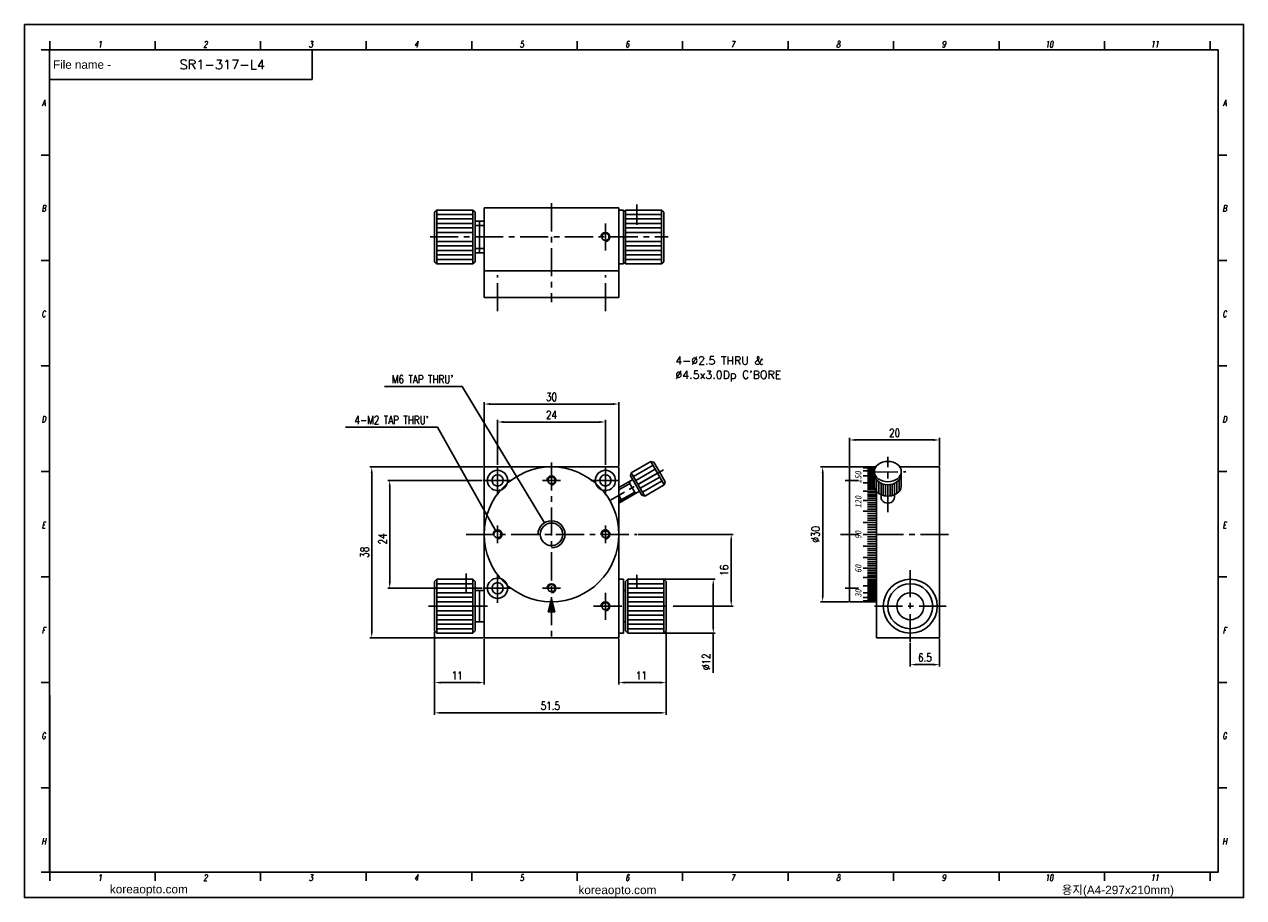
# Model space of a CAD drawing. Extents: x 0 to 271, y 0 to 194.
import ezdxf
from ezdxf.enums import TextEntityAlignment as Align

# ---------------------------------------------------------------- set-up
doc = ezdxf.new("R2010")
doc.units = 0
doc.header["$LTSCALE"] = 5
doc.header["$MEASUREMENT"] = 0
doc.header["$PDMODE"] = 32
doc.header["$PDSIZE"] = 2
doc.linetypes.add('CENTER', pattern=[2, 1.25, -0.25, 0.25, -0.25])
doc.linetypes.add('CENTERX2', pattern=[4, 2.5, -0.5, 0.5, -0.5])
doc.layers.get('0').update_dxf_attribs({"linetype": 'CONTINUOUS'})
doc.layers.get('DEFPOINTS').update_dxf_attribs({"linetype": 'CONTINUOUS'})
for name, color, linetype in [('1', 1, 'CENTER'), ('3', 3, 'CONTINUOUS'), ('CEN', 1, 'CENTERX2'), ('DIM', 2, 'CONTINUOUS'), ('FORM', 7, 'CONTINUOUS'), ('PAPER', 2, 'CONTINUOUS'), ('W', 4, 'CONTINUOUS')]:
    doc.layers.add(name, color=color, linetype=linetype)
doc.styles.add('DIM_STYLE', font='romans.shx', dxfattribs={"width": 0.8})
doc.styles.add('H', font='txt.shx')
doc.styles.add('S', font='romans.shx', dxfattribs={"width": 0.7, "oblique": 10, "bigfont": 'bigfont.shx'})
doc.styles.add('SEACAD_arial_ttf', font='arial.ttf')
doc.styles.add('SEACAD_arial_ttfI', font='arial.ttf')
doc.dimstyles.get("Standard").update_dxf_attribs({"dimtxt": 0.18, "dimasz": 0.18, "dimexe": 0.18, "dimexo": 0.0625, "dimgap": 0.09, "dimtad": 0, "dimtih": 1, "dimtoh": 1, "dimdec": 4, "dimzin": 0, "dimdsep": 46, "dimtxsty": 'Standard', "dimcen": 0.09, "dimadec": 0, "dimazin": 0, "dimtfac": 1, "dimtdec": 4, "dimtofl": 0, "dimtmove": 0, "dimatfit": 3, "dimfxl": 0, "dimtolj": 1, "dimtzin": 0, "dimarcsym": 0})

# ---------------------------------------------------------------- blocks, each defined once
blk = doc.blocks.new('*D26')
at = {"color": 3, "lineweight": -2}
for p, q in [((132.3, 57.67), (132.3, 47.45)), ((142.8, 59.17), (142.8, 47.45)), ((133.64, 47.89), (141.46, 47.89))]:
    blk.add_line(p, q, dxfattribs=at)
at = {"color": 3}
for points in [[(133.64, 48.12), (133.64, 47.67), (132.3, 47.89)], [(141.46, 48.12), (141.46, 47.67), (142.8, 47.89)]]:
    blk.add_solid(points, dxfattribs=at)
at = {"layer": 'DEFPOINTS', "color": 0}
for p in [(132.3, 57.89), (142.8, 59.39), (142.8, 47.89)]:
    blk.add_point(p, dxfattribs=at)
at = {"color": 2, "insert": (137.3, 49.46), "char_height": 1.792, "attachment_point": 5, "style": 'DIM_STYLE'}
blk.add_mtext('\\A1;11', dxfattribs=at)
blk = doc.blocks.new('*D27')
at = {"color": 3, "lineweight": -2}
for p, q in [((105.3, 96.37), (105.3, 106.34)), ((106.64, 105.89), (127.96, 105.89)), ((129.3, 96.37), (129.3, 106.34))]:
    blk.add_line(p, q, dxfattribs=at)
at = {"color": 3}
for points in [[(106.64, 106.12), (106.64, 105.67), (105.3, 105.89)], [(127.96, 106.12), (127.96, 105.67), (129.3, 105.89)]]:
    blk.add_solid(points, dxfattribs=at)
at = {"layer": 'DEFPOINTS', "color": 0}
for p in [(129.3, 105.89), (105.3, 96.14), (129.3, 96.14)]:
    blk.add_point(p, dxfattribs=at)
at = {"color": 2, "insert": (117.3, 107.46), "char_height": 1.792, "attachment_point": 5, "style": 'DIM_STYLE'}
blk.add_mtext('\\A1;24', dxfattribs=at)
blk = doc.blocks.new('*D28')
at = {"color": 3, "lineweight": -2}
for p, q in [((102.3, 96.12), (102.3, 110.34)), ((130.96, 109.89), (103.64, 109.89)), ((132.3, 96.12), (132.3, 110.34))]:
    blk.add_line(p, q, dxfattribs=at)
at = {"color": 3}
for points in [[(103.64, 110.12), (103.64, 109.67), (102.3, 109.89)], [(130.96, 110.12), (130.96, 109.67), (132.3, 109.89)]]:
    blk.add_solid(points, dxfattribs=at)
at = {"layer": 'DEFPOINTS', "color": 0}
for p in [(102.3, 109.89), (102.3, 95.89), (132.3, 95.89)]:
    blk.add_point(p, dxfattribs=at)
at = {"color": 2, "insert": (117.3, 111.46), "char_height": 1.792, "attachment_point": 5, "style": 'DIM_STYLE'}
blk.add_mtext('\\A1;30', dxfattribs=at)
blk = doc.blocks.new('*D29')
at = {"color": 3, "lineweight": -2}
for p, q in [((102.08, 95.89), (76.85, 95.89)), ((77.3, 94.55), (77.3, 59.24)), ((102.08, 57.89), (76.85, 57.89))]:
    blk.add_line(p, q, dxfattribs=at)
at = {"color": 3}
for points in [[(77.08, 94.55), (77.52, 94.55), (77.3, 95.89)], [(77.08, 59.24), (77.52, 59.24), (77.3, 57.89)]]:
    blk.add_solid(points, dxfattribs=at)
at = {"layer": 'DEFPOINTS', "color": 0}
for p in [(102.3, 95.89), (77.3, 57.89), (102.3, 57.89)]:
    blk.add_point(p, dxfattribs=at)
at = {"color": 2, "insert": (75.73, 76.89), "char_height": 1.792, "attachment_point": 5, "rotation": 90, "style": 'DIM_STYLE'}
blk.add_mtext('\\A1;38', dxfattribs=at)
blk = doc.blocks.new('*D30')
at = {"color": 3, "lineweight": -2}
for p, q in [((101.83, 92.89), (80.85, 92.89)), ((81.3, 91.55), (81.3, 70.24)), ((101.83, 68.89), (80.85, 68.89))]:
    blk.add_line(p, q, dxfattribs=at)
at = {"color": 3}
for points in [[(81.08, 91.55), (81.52, 91.55), (81.3, 92.89)], [(81.08, 70.24), (81.52, 70.24), (81.3, 68.89)]]:
    blk.add_solid(points, dxfattribs=at)
at = {"layer": 'DEFPOINTS', "color": 0}
for p in [(102.05, 92.89), (81.3, 68.89), (102.05, 68.89)]:
    blk.add_point(p, dxfattribs=at)
at = {"color": 2, "insert": (79.73, 79.87), "char_height": 1.792, "attachment_point": 5, "rotation": 90, "style": 'DIM_STYLE'}
blk.add_mtext('\\A1;24', dxfattribs=at)
blk = doc.blocks.new('*D31')
at = {"color": 3, "lineweight": -2}
for p, q in [((91.3, 59.17), (91.3, 47.45)), ((102.3, 57.67), (102.3, 47.45)), ((100.96, 47.89), (92.64, 47.89))]:
    blk.add_line(p, q, dxfattribs=at)
at = {"color": 3}
for points in [[(92.64, 48.12), (92.64, 47.67), (91.3, 47.89)], [(100.96, 48.12), (100.96, 47.67), (102.3, 47.89)]]:
    blk.add_solid(points, dxfattribs=at)
at = {"layer": 'DEFPOINTS', "color": 0}
for p in [(91.3, 59.39), (102.3, 57.89), (91.3, 47.89)]:
    blk.add_point(p, dxfattribs=at)
at = {"color": 2, "insert": (96.33, 49.46), "char_height": 1.792, "attachment_point": 5, "style": 'DIM_STYLE'}
blk.add_mtext('\\A1;11', dxfattribs=at)
blk = doc.blocks.new('*D32')
at = {"color": 3, "lineweight": -2}
for p, q in [((183.65, 96.12), (183.65, 102.34)), ((202.31, 101.89), (185, 101.89)), ((203.65, 96.12), (203.65, 102.34))]:
    blk.add_line(p, q, dxfattribs=at)
at = {"color": 3}
for points in [[(185, 102.12), (185, 101.67), (183.65, 101.89)], [(202.31, 102.12), (202.31, 101.67), (203.65, 101.89)]]:
    blk.add_solid(points, dxfattribs=at)
at = {"layer": 'DEFPOINTS', "color": 0}
for p in [(183.65, 101.89), (183.65, 95.89), (203.65, 95.89)]:
    blk.add_point(p, dxfattribs=at)
at = {"color": 2, "insert": (193.65, 103.46), "char_height": 1.792, "attachment_point": 5, "style": 'DIM_STYLE'}
blk.add_mtext('\\A1;20', dxfattribs=at)
blk = doc.blocks.new('*D33')
at = {"color": 3, "lineweight": -2}
for p, q in [((136.52, 80.89), (157.75, 80.89)), ((157.3, 79.55), (157.3, 66.24)), ((144.4, 64.89), (157.75, 64.89))]:
    blk.add_line(p, q, dxfattribs=at)
at = {"color": 3}
for points in [[(157.08, 79.55), (157.52, 79.55), (157.3, 80.89)], [(157.08, 66.24), (157.52, 66.24), (157.3, 64.89)]]:
    blk.add_solid(points, dxfattribs=at)
at = {"layer": 'DEFPOINTS', "color": 0}
for p in [(136.3, 80.89), (144.18, 64.89), (157.3, 64.89)]:
    blk.add_point(p, dxfattribs=at)
at = {"color": 2, "insert": (155.73, 72.89), "char_height": 1.792, "attachment_point": 5, "rotation": 90, "style": 'DIM_STYLE'}
blk.add_mtext('\\A1;16', dxfattribs=at)
blk = doc.blocks.new('*D34')
at = {"color": 3, "lineweight": -2}
for p, q in [((183.43, 95.89), (177.2, 95.89)), ((177.65, 94.55), (177.65, 67.24)), ((183.43, 65.89), (177.2, 65.89))]:
    blk.add_line(p, q, dxfattribs=at)
at = {"color": 3}
for points in [[(177.43, 94.55), (177.88, 94.55), (177.65, 95.89)], [(177.43, 67.24), (177.88, 67.24), (177.65, 65.89)]]:
    blk.add_solid(points, dxfattribs=at)
at = {"layer": 'DEFPOINTS', "color": 0}
for p in [(183.65, 95.89), (177.65, 65.89), (183.65, 65.89)]:
    blk.add_point(p, dxfattribs=at)
at = {"color": 2, "insert": (176.08, 80.89), "char_height": 1.792, "attachment_point": 5, "rotation": 90, "style": 'DIM_STYLE'}
blk.add_mtext('\\A1;%%c30', dxfattribs=at)
blk = doc.blocks.new('*D35')
at = {"color": 3, "lineweight": -2}
for p, q in [((141.52, 70.89), (153.75, 70.89)), ((153.3, 69.55), (153.3, 60.24)), ((141.52, 58.89), (153.75, 58.89)), ((153.3, 58.89), (153.3, 50.05))]:
    blk.add_line(p, q, dxfattribs=at)
at = {"color": 3}
for points in [[(153.08, 69.55), (153.52, 69.55), (153.3, 70.89)], [(153.08, 60.24), (153.52, 60.24), (153.3, 58.89)]]:
    blk.add_solid(points, dxfattribs=at)
at = {"layer": 'DEFPOINTS', "color": 0}
for p in [(141.3, 70.89), (141.3, 58.89), (153.3, 58.89)]:
    blk.add_point(p, dxfattribs=at)
at = {"color": 2, "insert": (151.73, 52.53), "char_height": 1.792, "attachment_point": 5, "rotation": 90, "style": 'DIM_STYLE'}
blk.add_mtext('\\A1;%%c12', dxfattribs=at)
blk = doc.blocks.new('*D36')
at = {"color": 3, "lineweight": -2}
for p, q in [((203.65, 57.67), (203.65, 51.45)), ((197.15, 56.67), (197.15, 51.45)), ((198.5, 51.89), (202.31, 51.89))]:
    blk.add_line(p, q, dxfattribs=at)
at = {"color": 3}
for points in [[(198.5, 52.12), (198.5, 51.67), (197.15, 51.89)], [(202.31, 52.12), (202.31, 51.67), (203.65, 51.89)]]:
    blk.add_solid(points, dxfattribs=at)
at = {"layer": 'DEFPOINTS', "color": 0}
for p in [(203.65, 57.89), (197.15, 56.89), (203.65, 51.89)]:
    blk.add_point(p, dxfattribs=at)
at = {"color": 2, "insert": (200.4, 53.46), "char_height": 1.792, "attachment_point": 5, "style": 'DIM_STYLE'}
blk.add_mtext('\\A1;6.5', dxfattribs=at)
blk = doc.blocks.new('*D37')
at = {"color": 3, "lineweight": -2}
for p, q in [((91.3, 59.17), (91.3, 40.72)), ((142.8, 59.17), (142.8, 40.72)), ((92.64, 41.17), (141.46, 41.17))]:
    blk.add_line(p, q, dxfattribs=at)
at = {"color": 3}
for points in [[(92.64, 41.39), (92.64, 40.94), (91.3, 41.17)], [(141.46, 41.39), (141.46, 40.94), (142.8, 41.17)]]:
    blk.add_solid(points, dxfattribs=at)
at = {"layer": 'DEFPOINTS', "color": 0}
for p in [(91.3, 59.39), (142.8, 59.39), (142.8, 41.17)]:
    blk.add_point(p, dxfattribs=at)
at = {"color": 2, "insert": (117.05, 42.73), "char_height": 1.792, "attachment_point": 5, "style": 'DIM_STYLE'}
blk.add_mtext('\\A1;51.5', dxfattribs=at)
blk = doc.blocks.new('erdftrgf45r')
at = {"layer": 'W'}
for p, q in [((34921.74, 9666.28), (35198.74, 9666.28)), ((34921.74, 9471.28), (34921.74, 9666.28)), ((35198.74, 9666.28), (35198.74, 9471.28)), ((35198.74, 9471.28), (34921.74, 9471.28))]:
    blk.add_line(p, q, dxfattribs=at)

msp = doc.modelspace()

# ---------------------------------------------------------------- hatches: boundary and pattern name
h = msp.add_hatch(color=256)
h.paths.add_polyline_path([(117.3, 64.89), (116.86, 64.89), (116.55, 63.64), (117.3, 63.64)])
h.paths.add_polyline_path([(117.3, 63.64), (118.05, 63.64), (117.74, 64.89), (117.3, 64.89)])
h.paths.add_polyline_path([(117.74, 64.89), (117.3, 66.64), (117.3, 64.89)])
h.paths.add_polyline_path([(117.3, 66.64), (116.86, 64.89), (117.3, 64.89)])

# ---------------------------------------------------------------- linework, layer by layer
for p, q in [((91.8, 153.07), (91.3, 152.57)), ((91.3, 152.57), (91.3, 141.57)), ((91.8, 153.07), (99.8, 153.07)), ((99.8, 153.07), (100.3, 152.57)), ((100.3, 152.57), (100.3, 141.57)), ((132.3, 153.57), (102.3, 153.57)), ((102.3, 139.57), (102.3, 153.57)), ((106.3, 153.57), (128.3, 153.57)), ((132.3, 139.57), (132.3, 153.57)), ((132.3, 153.07), (132.3, 141.07)), ((133.3, 153.07), (132.3, 153.07)), ((133.3, 153.07), (133.3, 141.07)), ((133.3, 153.07), (133.3, 141.07)), ((133.8, 153.07), (133.3, 152.57)), ((141.8, 153.07), (133.8, 153.07)), ((141.8, 153.07), (142.3, 152.57)), ((142.3, 152.57), (142.3, 141.57)), ((100.3, 143.57), (100.3, 150.57)), ((100.3, 150.57), (101.3, 150.57)), ((100.3, 149.62), (101.3, 149.62)), ((101.3, 150.57), (102.3, 150.57)), ((101.3, 150.57), (101.3, 143.57)), ((101.3, 143.57), (101.3, 150.57)), ((101.3, 149.62), (102.3, 149.62)), ((102.3, 150.57), (102.3, 143.57)), ((100.3, 144.52), (101.3, 144.52)), ((101.3, 144.52), (102.3, 144.52)), ((91.8, 141.07), (91.3, 141.57)), ((100.3, 141.57), (99.8, 141.07)), ((101.3, 143.57), (100.3, 143.57)), ((102.3, 143.57), (101.3, 143.57)), ((133.8, 141.07), (133.3, 141.57)), ((142.3, 141.57), (141.8, 141.07)), ((91.8, 141.07), (99.8, 141.07)), ((132.3, 139.57), (102.3, 139.57)), ((102.3, 139.57), (132.3, 139.57)), ((102.3, 133.57), (102.3, 139.57)), ((105.3, 139.57), (129.3, 139.57)), ((133.3, 141.07), (132.3, 141.07)), ((132.3, 133.57), (132.3, 139.57)), ((141.8, 141.07), (133.8, 141.07)), ((102.3, 133.57), (132.3, 133.57)), ((102.3, 57.89), (102.3, 95.89)), ((102.3, 95.89), (132.3, 95.89)), ((132.3, 95.89), (132.3, 57.89)), ((139.4, 97.11), (135.07, 94.61)), ((140.08, 96.93), (139.4, 97.11)), ((139.4, 97.11), (142.4, 91.92)), ((141.33, 94.77), (140.08, 96.93)), ((183.65, 95.89), (189.48, 95.89)), ((183.65, 95.89), (183.65, 65.89)), ((189.35, 95.66), (186.65, 95.66)), ((189.15, 94.99), (186.65, 94.99)), ((189.46, 95.85), (187.65, 95.85)), ((189.43, 95.81), (187.65, 95.81)), ((189.39, 95.75), (187.65, 95.75)), ((189.3, 95.56), (187.65, 95.56)), ((189.25, 95.45), (187.65, 95.45)), ((189.21, 95.31), (187.65, 95.31)), ((189.18, 95.16), (187.65, 95.16)), ((194.82, 95.89), (203.65, 95.89)), ((203.65, 95.89), (203.65, 57.89)), ((135.39, 93.07), (132.3, 91.28)), ((135.27, 91.27), (134.52, 92.57)), ((135.07, 94.61), (134.89, 93.93)), ((136.14, 91.77), (134.89, 93.93)), ((138.07, 89.42), (135.07, 94.61)), ((141.33, 94.77), (142.58, 92.6)), ((142.4, 91.92), (142.58, 92.6)), ((189.15, 93.88), (186.65, 93.88)), ((189.15, 92.38), (186.65, 92.38)), ((189.15, 94.8), (187.65, 94.8)), ((189.17, 94.59), (187.65, 94.59)), ((189.15, 94.37), (187.65, 94.37)), ((189.15, 94.14), (187.65, 94.14)), ((189.15, 93.61), (187.65, 93.61)), ((189.15, 93.33), (187.65, 93.33)), ((189.15, 93.03), (187.65, 93.03)), ((189.15, 92.71), (187.65, 92.71)), ((189.15, 94.15), (189.15, 94.93)), ((189.15, 91.68), (189.15, 94.54)), ((195.15, 94.15), (195.15, 94.93)), ((195.15, 91.59), (195.15, 94.54)), ((136.89, 90.47), (132.3, 87.82)), ((132.3, 89.55), (133.05, 88.25)), ((136.14, 91.77), (137.39, 89.6)), ((137.39, 89.6), (138.07, 89.42)), ((142.4, 91.92), (138.07, 89.42)), ((189.56, 90.53), (186.65, 90.53)), ((189.15, 92.04), (187.65, 92.04)), ((189.15, 91.68), (187.65, 91.68)), ((189.19, 91.31), (187.65, 91.31)), ((189.32, 90.93), (187.65, 90.93)), ((189.65, 90.13), (187.65, 90.13)), ((189.65, 89.71), (187.65, 89.71)), ((189.65, 57.89), (189.65, 90.43)), ((190.65, 89.72), (190.65, 89.12)), ((193.65, 89.72), (193.65, 89.12)), ((189.65, 88.39), (186.65, 88.39)), ((189.65, 89.28), (187.65, 89.28)), ((189.65, 88.84), (187.65, 88.84)), ((189.65, 87.93), (187.65, 87.93)), ((189.65, 87.47), (187.65, 87.47)), ((189.65, 86.99), (187.65, 86.99)), ((189.65, 86.02), (186.65, 86.02)), ((189.65, 86.51), (187.65, 86.51)), ((189.65, 85.53), (187.65, 85.53)), ((189.65, 85.03), (187.65, 85.03)), ((189.65, 84.52), (187.65, 84.52)), ((189.65, 83.5), (186.65, 83.5)), ((189.65, 84.01), (187.65, 84.01)), ((189.65, 82.98), (187.65, 82.98)), ((189.65, 82.46), (187.65, 82.46)), ((189.65, 81.94), (187.65, 81.94)), ((189.65, 81.41), (187.65, 81.41)), ((186.65, 80.89), (189.65, 80.89)), ((189.65, 80.89), (186.65, 80.89)), ((189.65, 80.89), (186.65, 80.89)), ((186.65, 80.89), (189.65, 80.89)), ((189.65, 80.37), (187.65, 80.37)), ((189.65, 79.84), (187.65, 79.84)), ((189.65, 79.32), (187.65, 79.32)), ((189.65, 78.8), (187.65, 78.8)), ((189.65, 78.29), (186.65, 78.29)), ((189.65, 77.77), (187.65, 77.77)), ((189.65, 77.26), (187.65, 77.26)), ((189.65, 76.76), (187.65, 76.76)), ((189.65, 76.26), (187.65, 76.26)), ((189.65, 75.76), (186.65, 75.76)), ((189.65, 73.39), (186.65, 73.39)), ((189.65, 75.27), (187.65, 75.27)), ((189.65, 74.79), (187.65, 74.79)), ((189.65, 74.32), (187.65, 74.32)), ((189.65, 73.85), (187.65, 73.85)), ((91.8, 70.89), (91.3, 70.39)), ((91.8, 70.89), (99.8, 70.89)), ((99.8, 70.89), (100.3, 70.39)), ((133.3, 70.89), (132.3, 70.89)), ((133.3, 70.89), (133.3, 58.89)), ((133.3, 70.89), (133.3, 58.89)), ((134.3, 70.89), (133.8, 70.39)), ((142.3, 70.89), (134.3, 70.89)), ((142.3, 70.89), (142.8, 70.39)), ((189.65, 71.25), (186.65, 71.25)), ((189.65, 72.94), (187.65, 72.94)), ((189.65, 72.5), (187.65, 72.5)), ((189.65, 72.07), (187.65, 72.07)), ((189.65, 71.66), (187.65, 71.66)), ((189.65, 70.85), (187.65, 70.85)), ((91.3, 70.39), (91.3, 59.39)), ((100.3, 70.39), (100.3, 59.39)), ((100.3, 68.39), (101.3, 68.39)), ((100.3, 61.39), (100.3, 68.39)), ((101.3, 68.39), (102.3, 68.39)), ((101.3, 61.39), (101.3, 68.39)), ((101.3, 68.39), (101.3, 61.39)), ((102.3, 68.39), (102.3, 61.39)), ((133.3, 68.39), (133.8, 68.39)), ((133.8, 70.39), (133.8, 59.39)), ((142.8, 70.39), (142.8, 59.39)), ((189.65, 69.4), (186.65, 69.4)), ((189.65, 67.9), (186.65, 67.9)), ((189.65, 70.47), (187.65, 70.47)), ((189.65, 70.1), (187.65, 70.1)), ((189.65, 69.74), (187.65, 69.74)), ((189.65, 69.07), (187.65, 69.07)), ((189.65, 68.76), (187.65, 68.76)), ((189.65, 68.46), (187.65, 68.46)), ((189.65, 68.17), (187.65, 68.17)), ((117.3, 66.64), (116.55, 63.64)), ((118.05, 63.64), (117.3, 66.64)), ((183.65, 65.89), (189.65, 65.89)), ((189.65, 66.8), (186.65, 66.8)), ((189.65, 66.12), (186.65, 66.12)), ((189.65, 67.65), (187.65, 67.65)), ((189.65, 67.41), (187.65, 67.41)), ((189.65, 67.19), (187.65, 67.19)), ((189.65, 66.98), (187.65, 66.98)), ((189.65, 66.63), (187.65, 66.63)), ((189.65, 66.47), (187.65, 66.47)), ((189.65, 66.34), (187.65, 66.34)), ((189.65, 66.22), (187.65, 66.22)), ((189.65, 66.04), (187.65, 66.04)), ((189.65, 65.97), (187.65, 65.97)), ((189.65, 65.93), (187.65, 65.93)), ((116.55, 63.64), (118.05, 63.64)), ((101.3, 61.39), (100.3, 61.39)), ((102.3, 61.39), (101.3, 61.39)), ((133.3, 61.39), (133.8, 61.39)), ((91.8, 58.89), (91.3, 59.39)), ((91.8, 58.89), (99.8, 58.89)), ((100.3, 59.39), (99.8, 58.89)), ((132.3, 57.89), (102.3, 57.89)), ((133.3, 58.89), (132.3, 58.89)), ((134.3, 58.89), (133.8, 59.39)), ((142.3, 58.89), (134.3, 58.89)), ((142.8, 59.39), (142.3, 58.89)), ((203.65, 57.89), (189.65, 57.89)), ((5.63, 45.11), (5.63, 5.67)), ((5.63, 5.67), (52.58, 5.67))]:
    msp.add_line(p, q)
at = {"color": 1, "linetype": 'CENTER'}
for p, q in [((182.65, 92.89), (185.65, 92.89)), ((205.65, 80.89), (181.65, 80.89)), ((197.15, 56.89), (197.15, 72.89)), ((182.65, 68.89), (185.65, 68.89)), ((189.15, 64.89), (205.15, 64.89))]:
    msp.add_line(p, q, dxfattribs=at)
at = {"color": 4}
msp.add_line((135.27, 91.27), (136.02, 89.97), dxfattribs=at)
msp.add_lwpolyline([(0, 194.38), (271.33, 194.38), (271.33, 0.04), (0, 0.04)], close=True)
for centre, radius in [((117.3, 80.89), 15), ((197.15, 64.89), 6), ((197.15, 64.89), 5), ((197.15, 64.89), 3)]:
    msp.add_circle(centre, radius)
at = {"color": 7}
for centre, radius in [((105.3, 92.89), 2.25), ((129.3, 92.89), 2.25), ((105.3, 92.89), 1.25), ((129.3, 92.89), 1.25), ((105.3, 68.89), 2.25), ((105.3, 68.89), 1.25)]:
    msp.add_circle(centre, radius, dxfattribs=at)
at = {"linetype": 'Continuous'}
for centre in [(117.3, 92.89), (105.3, 80.89), (129.3, 80.89), (117.3, 68.89)]:
    msp.add_circle(centre, 0.8, dxfattribs=at)
msp.add_ellipse((192.15, 94.86), major_axis=(-3, 0), ratio=0.75184)
for centre, major_axis, ratio, start_param, end_param in [((192.15, 94.42), (-3.02, 0), 0.830455, 6.393385, 9.314578), ((192.15, 91.67), (-3, 0), 0.75184, 6.242938, 9.465025), ((192.15, 89.12), (-1.5, 0), 0.866026, 0, 3.141593)]:
    msp.add_ellipse(centre, major_axis=major_axis, ratio=ratio, start_param=start_param, end_param=end_param)
at = {"layer": '1'}
for p, q in [((117.3, 154.57), (117.3, 132.57)), ((129.3, 144.07), (129.3, 150.07)), ((90.3, 147.07), (143.3, 147.07)), ((105.3, 130.57), (105.3, 138.57)), ((129.3, 130.57), (129.3, 138.57)), ((105.3, 89.64), (105.3, 96.14)), ((117.3, 96.89), (117.3, 56.89)), ((129.3, 89.64), (129.3, 96.14)), ((142.2, 95.27), (130.29, 88.39)), ((102.05, 92.89), (108.55, 92.89)), ((126.05, 92.89), (132.55, 92.89)), ((98.3, 80.89), (136.3, 80.89)), ((105.3, 65.64), (105.3, 72.14)), ((102.05, 68.89), (108.55, 68.89))]:
    msp.add_line(p, q, dxfattribs=at)
at = {"layer": '1', "color": 7, "linetype": 'Continuous'}
for centre, radius in [((129.3, 147.07), 0.8), ((117.3, 80.89), 2.5), ((129.3, 64.89), 0.8)]:
    msp.add_circle(centre, radius, dxfattribs=at)
at = {"layer": '1', "color": 3, "linetype": 'Continuous'}
for centre, radius in [((129.3, 147.07), 1), ((117.3, 80.89), 3), ((129.3, 64.89), 1)]:
    msp.add_arc(centre, radius, 270, 180, dxfattribs=at)
at = {"layer": '3'}
for p, q in [((91.8, 153.07), (91.8, 141.07)), ((91.8, 152.07), (99.8, 152.07)), ((99.8, 153.07), (99.8, 141.07)), ((133.8, 153.07), (133.8, 141.07)), ((141.8, 152.07), (133.8, 152.07)), ((141.8, 153.07), (141.8, 141.07)), ((91.8, 151.07), (99.8, 151.07)), ((91.8, 150.07), (99.8, 150.07)), ((141.8, 151.07), (133.8, 151.07)), ((141.8, 150.07), (133.8, 150.07)), ((91.8, 149.07), (99.8, 149.07)), ((91.8, 148.07), (99.8, 148.07)), ((141.8, 149.07), (133.8, 149.07)), ((141.8, 148.07), (133.8, 148.07)), ((91.8, 146.07), (99.8, 146.07)), ((91.8, 145.07), (99.8, 145.07)), ((91.8, 144.07), (99.8, 144.07)), ((141.8, 146.07), (133.8, 146.07)), ((141.8, 145.07), (133.8, 145.07)), ((141.8, 144.07), (133.8, 144.07)), ((91.8, 143.07), (99.8, 143.07)), ((91.8, 142.07), (99.8, 142.07)), ((141.8, 143.07), (133.8, 143.07)), ((141.8, 142.07), (133.8, 142.07)), ((139.9, 96.25), (135.57, 93.75)), ((140.4, 95.38), (136.07, 92.88)), ((134.72, 92.22), (134.72, 92.68)), ((140.9, 94.52), (136.57, 92.02)), ((141.4, 93.65), (137.07, 91.15)), ((141.9, 92.78), (137.57, 90.28)), ((189.65, 90.42), (189.65, 93.02)), ((190.15, 89.99), (190.15, 92.55)), ((194.15, 89.99), (194.15, 92.55)), ((194.65, 90.42), (194.65, 93.02)), ((134.72, 92.22), (132.3, 90.82)), ((135.82, 90.31), (132.3, 88.28)), ((135.82, 90.31), (136.22, 90.08)), ((190.65, 89.72), (190.65, 92.25)), ((191.15, 89.55), (191.15, 92.06)), ((191.65, 89.45), (191.65, 91.95)), ((192.15, 89.41), (192.15, 91.92)), ((192.65, 89.45), (192.65, 91.95)), ((193.15, 89.55), (193.15, 92.06)), ((193.65, 89.72), (193.65, 92.25)), ((91.8, 58.89), (91.8, 70.89)), ((99.8, 58.89), (99.8, 70.89)), ((134.3, 70.89), (134.3, 58.89)), ((142.3, 58.89), (142.3, 70.89)), ((91.8, 69.89), (99.8, 69.89)), ((91.8, 68.89), (99.8, 68.89)), ((91.8, 67.89), (99.8, 67.89)), ((142.3, 69.89), (134.3, 69.89)), ((142.3, 68.89), (134.3, 68.89)), ((142.3, 67.89), (134.3, 67.89)), ((91.8, 66.89), (99.8, 66.89)), ((91.8, 65.89), (99.8, 65.89)), ((142.3, 66.89), (134.3, 66.89)), ((142.3, 65.89), (134.3, 65.89)), ((91.8, 64.89), (99.8, 64.89)), ((91.8, 63.89), (99.8, 63.89)), ((91.8, 62.89), (99.8, 62.89)), ((142.3, 64.89), (134.3, 64.89)), ((142.3, 63.89), (134.3, 63.89)), ((142.3, 62.89), (134.3, 62.89)), ((91.8, 61.89), (99.8, 61.89)), ((91.8, 60.89), (99.8, 60.89)), ((91.8, 59.89), (99.8, 59.89)), ((142.3, 61.89), (134.3, 61.89)), ((142.3, 60.89), (134.3, 60.89)), ((142.3, 59.89), (134.3, 59.89))]:
    msp.add_line(p, q, dxfattribs=at)
at = {"layer": '3', "linetype": 'Continuous'}
for centre, start, end in [((117.3, 92.89), 270, 182.388), ((105.3, 80.89), 272.388, 180), ((129.3, 80.89), 267.612, 180), ((117.3, 68.89), 270, 177.612)]:
    msp.add_arc(centre, 1, start, end, dxfattribs=at)
at = {"layer": 'CEN', "linetype": 'CENTER'}
msp.add_line((136.3, 154.33), (136.3, 149.78), dxfattribs=at)
at = {"layer": 'CEN', "color": 1, "linetype": 'CENTER'}
for p, q in [((192.15, 85.82), (192.15, 98.11)), ((188.15, 94.76), (196.15, 94.8)), ((119.28, 68.89), (115.32, 68.89)), ((129.3, 61.89), (129.3, 67.89)), ((89.92, 64.89), (103.04, 64.89)), ((126.67, 64.89), (144.18, 64.89))]:
    msp.add_line(p, q, dxfattribs=at)
at = {"layer": 'CEN', "linetype": 'CENTERX2'}
for p, q in [((115.32, 92.89), (119.28, 92.89)), ((105.3, 78.91), (105.3, 82.87)), ((129.3, 82.87), (129.3, 78.91)), ((98.3, 72.21), (98.3, 67.77)), ((136.3, 71.86), (136.3, 68.81))]:
    msp.add_line(p, q, dxfattribs=at)
at = {"layer": 'DIM', "color": 3, "linetype": 'Continuous'}
msp.add_lwpolyline([(130.47, 94.81, 0, 0.448, 0), (131.17, 95.96, 0, 0, 0), (144.43, 117.76, 0, 0, 0), (144.43, 117.76, 0, 0, 0), (172.7, 117.76, 0, 0, 0)], format="xyseb", dxfattribs=at)
at = {"layer": 'FORM', "color": 7, "linetype": 'Continuous'}
for p, q in [((64.04, 182.14), (64.04, 188.75)), ((64.04, 182.14), (5.63, 182.14)), ((265.69, 16.94), (265.69, 5.67))]:
    msp.add_line(p, q, dxfattribs=at)
at = {"layer": 'PAPER'}
for p, q in [((5.63, 188.75), (5.63, 190.63)), ((29.11, 188.75), (29.11, 190.63)), ((29.11, 188.75), (29.11, 190.63)), ((52.58, 188.75), (52.58, 190.63)), ((76.06, 188.75), (76.06, 190.63)), ((99.54, 188.75), (99.54, 190.63)), ((123.01, 188.75), (123.01, 190.63)), ((146.49, 188.75), (146.49, 190.63)), ((169.96, 188.75), (169.96, 190.63)), ((193.44, 188.75), (193.44, 190.63)), ((193.44, 188.75), (193.44, 190.63)), ((216.91, 188.75), (216.91, 190.63)), ((240.39, 188.75), (240.39, 190.63)), ((263.87, 188.75), (263.87, 190.63)), ((5.63, 188.75), (3.75, 188.75)), ((5.63, 165.31), (3.75, 165.31)), ((267.57, 165.31), (265.69, 165.31)), ((5.63, 141.83), (3.75, 141.83)), ((267.57, 141.83), (265.69, 141.83)), ((5.63, 118.36), (3.75, 118.36)), ((267.57, 118.36), (265.69, 118.36)), ((5.63, 94.88), (3.75, 94.88)), ((267.57, 94.88), (265.69, 94.88)), ((5.63, 71.41), (3.75, 71.41)), ((267.57, 71.41), (265.69, 71.41)), ((5.63, 47.93), (3.75, 47.93)), ((267.57, 47.93), (265.69, 47.93)), ((5.63, 24.45), (3.75, 24.45)), ((267.57, 24.45), (265.69, 24.45)), ((5.63, 5.67), (3.75, 5.67)), ((5.63, 5.67), (5.63, 3.8)), ((29.11, 5.67), (29.11, 3.8)), ((29.11, 5.67), (29.11, 3.8)), ((52.58, 5.67), (52.58, 3.8)), ((76.06, 5.67), (76.06, 3.8)), ((99.54, 5.67), (99.54, 3.8)), ((123.01, 5.67), (123.01, 3.8)), ((146.49, 5.67), (146.49, 3.8)), ((169.96, 5.67), (169.96, 3.8)), ((193.44, 5.67), (193.44, 3.8)), ((193.44, 5.67), (193.44, 3.8)), ((216.91, 5.67), (216.91, 3.8)), ((240.39, 5.67), (240.39, 3.8)), ((263.87, 5.67), (263.87, 3.8))]:
    msp.add_line(p, q, dxfattribs=at)

# ---------------------------------------------------------------- block references
at = {"xscale": 0.938850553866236, "yscale": 0.938850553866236, "zscale": 0.938850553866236}
msp.add_blockref('erdftrgf45r', (-32780.67, -8886.44), dxfattribs=at)

# ---------------------------------------------------------------- texts
at = {"color": 2, "style": 'DIM_STYLE'}
for s, p in [('4-%%C2.5 THRU &', (144.87, 118.66)), ("%%C4.5x3.0Dp C'BORE", (144.87, 115.52))]:
    msp.add_text(s, height=1.792, dxfattribs=at).set_placement(p)
at = {"oblique": 10, "width": 0.8}
for s, p in [('150', (186.28, 92.2)), ('120', (186.28, 86.72)), ('90', (186.28, 79.86)), ('60', (186.28, 72.32)), ('30', (186.28, 66.85))]:
    msp.add_text(s, height=1.4, rotation=90, dxfattribs=at).set_placement(p)
at = {"insert": (44.04, 185.45), "char_height": 2.1124, "width": 39.9973, "attachment_point": 5, "style": 'H'}
msp.add_mtext('{\\C2;SR1-317-L4}', dxfattribs=at)
at = {"color": 2, "char_height": 1.792, "attachment_point": 9, "style": 'DIM_STYLE'}
for s, insert in [("M6 TAP THRU'", (95.41, 114.5)), ("4-M2 TAP THRU'", (89.93, 105.44))]:
    msp.add_mtext(s, dxfattribs=dict(at, insert=insert))
at = {"layer": 'FORM', "color": 7, "linetype": 'Continuous'}
for s, height, style, p in [('File name -', 1.8479, 'SEACAD_arial_ttfI', (6.38, 186.35)), ('koreaopto.com ', 1.8775, 'SEACAD_arial_ttfI', (19.03, 2.86)), ('koreaopto.com', 1.8775, 'SEACAD_arial_ttfI', (123.29, 2.69)), ('용지(A4-297x210mm)', 1.8775, 'SEACAD_arial_ttf', (230.86, 2.69))]:
    msp.add_text(s, height=height, dxfattribs=dict(at, style=style)).set_placement(p, align=Align.TOP_LEFT)
at = {"layer": 'PAPER', "style": 'S', "oblique": 10, "width": 0.7}
for s, height, p in [('1', 1.41, (16.79, 189.96)), ('2', 1.41, (40.27, 189.96)), ('3', 1.41, (63.75, 189.96)), ('4', 1.41, (87.22, 189.96)), ('5', 1.41, (110.7, 189.96)), ('6', 1.41, (134.17, 189.96)), ('7', 1.41, (157.65, 189.96)), ('8', 1.41, (181.12, 189.96)), ('9', 1.41, (204.6, 189.96)), ('10', 1.409, (228.08, 189.96)), ('11', 1.409, (251.55, 189.96)), ('A', 1.41, (4.29, 176.9)), ('A', 1.41, (267.1, 176.9)), ('B', 1.41, (4.29, 153.43)), ('B', 1.41, (267.1, 153.43)), ('C', 1.41, (4.29, 129.95)), ('C', 1.41, (267.1, 129.95)), ('D', 1.41, (4.29, 106.47)), ('D', 1.41, (267.1, 106.47)), ('E', 1.41, (4.29, 83)), ('E', 1.41, (267.1, 83)), ('F', 1.41, (4.29, 59.52)), ('F', 1.41, (267.1, 59.52)), ('G', 1.41, (4.29, 36.05)), ('G', 1.41, (267.1, 36.05)), ('H', 1.41, (4.29, 12.57)), ('H', 1.41, (267.1, 12.57)), ('1', 1.41, (16.79, 4.46)), ('2', 1.41, (40.27, 4.46)), ('3', 1.41, (63.75, 4.46)), ('4', 1.41, (87.22, 4.46)), ('5', 1.41, (110.7, 4.46)), ('6', 1.41, (134.17, 4.46)), ('7', 1.41, (157.65, 4.46)), ('8', 1.41, (181.12, 4.46)), ('9', 1.41, (204.6, 4.46)), ('10', 1.409, (228.08, 4.46)), ('11', 1.409, (251.55, 4.46))]:
    msp.add_text(s, height=height, dxfattribs=at).set_placement(p, align=Align.MIDDLE)

# ---------------------------------------------------------------- dimensions: what is measured, and where the dimension line sits
for base, p1, p2, override, picture, middle in [((102.3, 109.89), (132.3, 95.89), (102.3, 95.89), {"dimscale": 0.448, "dimtxt": 4, "dimasz": 3, "dimexe": 1, "dimexo": 0.5, "dimgap": 1.5, "dimtad": 3, "dimtih": 0, "dimtoh": 0, "dimdec": 0, "dimtxsty": 'DIM_STYLE', "dimcen": 0, "dimclrd": 3, "dimclre": 3, "dimclrt": 2, "dimtp": 0.01, "dimtm": 0.01, "dimtfac": 0.6, "dimtix": 1, "dimtofl": 1, "dimtzin": 1}, '*D28', (117.3, 111.46)), ((129.3, 105.89), (105.3, 96.14), (129.3, 96.14), {"dimscale": 0.448, "dimtxt": 4, "dimasz": 3, "dimexe": 1, "dimexo": 0.5, "dimgap": 1.5, "dimtad": 3, "dimtih": 0, "dimtoh": 0, "dimdec": 0, "dimtxsty": 'DIM_STYLE', "dimcen": 0, "dimclrd": 3, "dimclre": 3, "dimclrt": 2, "dimtp": 0.01, "dimtm": 0.01, "dimtfac": 0.6, "dimtix": 1, "dimtofl": 1, "dimtzin": 1}, '*D27', (117.3, 107.46)), ((183.65, 101.89), (203.65, 95.89), (183.65, 95.89), {"dimscale": 0.448, "dimtxt": 4, "dimasz": 3, "dimexe": 1, "dimexo": 0.5, "dimgap": 1.5, "dimtad": 3, "dimtih": 0, "dimtoh": 0, "dimdec": 0, "dimtxsty": 'DIM_STYLE', "dimcen": 0, "dimclrd": 3, "dimclre": 3, "dimclrt": 2, "dimtp": 0.01, "dimtm": 0.01, "dimtfac": 0.6, "dimtix": 1, "dimtofl": 1, "dimtzin": 1}, '*D32', (193.65, 103.46)), ((142.8, 41.17), (91.3, 59.39), (142.8, 59.39), {"dimscale": 0.448, "dimtxt": 4, "dimasz": 3, "dimexe": 1, "dimexo": 0.5, "dimgap": 1.5, "dimtad": 3, "dimtih": 0, "dimtoh": 0, "dimdec": 1, "dimtxsty": 'DIM_STYLE', "dimcen": 0, "dimclrd": 3, "dimclre": 3, "dimclrt": 2, "dimtp": 0.01, "dimtm": 0.01, "dimtfac": 0.6, "dimtix": 1, "dimtofl": 1, "dimtzin": 1}, '*D37', (117.05, 42.73)), ((203.65, 51.89), (197.15, 56.89), (203.65, 57.89), {"dimscale": 0.448, "dimtxt": 4, "dimasz": 3, "dimexe": 1, "dimexo": 0.5, "dimgap": 1.5, "dimtad": 3, "dimtih": 0, "dimtoh": 0, "dimdec": 1, "dimtxsty": 'DIM_STYLE', "dimcen": 0, "dimclrd": 3, "dimclre": 3, "dimclrt": 2, "dimtp": 0.01, "dimtm": 0.01, "dimtfac": 0.6, "dimtix": 1, "dimtofl": 1, "dimtzin": 1}, '*D36', (200.4, 53.46))]:
    dim = msp.add_linear_dim(base=base, p1=p1, p2=p2, dimstyle='Standard', override=override)
    dim.commit()
    dim.dimension.update_dxf_attribs({"geometry": picture, "text_midpoint": middle})
for base, p1, p2, picture, middle in [((77.3, 57.89), (102.3, 95.89), (102.3, 57.89), '*D29', (75.73, 76.89)), ((157.3, 64.89), (136.3, 80.89), (144.18, 64.89), '*D33', (155.73, 72.89))]:
    dim = msp.add_linear_dim(base=base, p1=p1, p2=p2, angle=90, dimstyle='Standard', override={"dimscale": 0.448, "dimtxt": 4, "dimasz": 3, "dimexe": 1, "dimexo": 0.5, "dimgap": 1.5, "dimtad": 3, "dimtih": 0, "dimtoh": 0, "dimdec": 0, "dimtxsty": 'DIM_STYLE', "dimcen": 0, "dimclrd": 3, "dimclre": 3, "dimclrt": 2, "dimtp": 0.01, "dimtm": 0.01, "dimtfac": 0.6, "dimtix": 1, "dimtofl": 1, "dimtzin": 1})
    dim.commit()
    dim.dimension.update_dxf_attribs({"geometry": picture, "text_midpoint": middle})
dim = msp.add_linear_dim(base=(177.65, 65.89), p1=(183.65, 95.89), p2=(183.65, 65.89), angle=90, text='%%c<>', dimstyle='Standard', override={"dimscale": 0.448, "dimtxt": 4, "dimasz": 3, "dimexe": 1, "dimexo": 0.5, "dimgap": 1.5, "dimtad": 3, "dimtih": 0, "dimtoh": 0, "dimdec": 0, "dimtxsty": 'DIM_STYLE', "dimcen": 0, "dimclrd": 3, "dimclre": 3, "dimclrt": 2, "dimtp": 0.01, "dimtm": 0.01, "dimtfac": 0.6, "dimtix": 1, "dimtofl": 1, "dimtzin": 1})
dim.commit()
dim.dimension.update_dxf_attribs({"geometry": '*D34', "text_midpoint": (176.08, 80.89)})
dim = msp.add_linear_dim(base=(81.3, 68.89), p1=(102.05, 92.89), p2=(102.05, 68.89), angle=90, dimstyle='Standard', override={"dimscale": 0.448, "dimtxt": 4, "dimasz": 3, "dimexe": 1, "dimexo": 0.5, "dimgap": 1.5, "dimtad": 3, "dimtih": 0, "dimtoh": 0, "dimdec": 0, "dimtxsty": 'DIM_STYLE', "dimcen": 0, "dimclrd": 3, "dimclre": 3, "dimclrt": 2, "dimtp": 0.01, "dimtm": 0.01, "dimtfac": 0.6, "dimtix": 1, "dimtofl": 1, "dimtzin": 1})
dim.commit()
dim.dimension.update_dxf_attribs({"geometry": '*D30', "text_midpoint": (81.3, 79.87), "dimtype": 160})
dim = msp.add_linear_dim(base=(153.3, 58.89), p1=(141.3, 70.89), p2=(141.3, 58.89), angle=90, text='%%c<>', dimstyle='Standard', override={"dimscale": 0.448, "dimtxt": 4, "dimasz": 3, "dimexe": 1, "dimexo": 0.5, "dimgap": 1.5, "dimtad": 3, "dimtih": 0, "dimtoh": 0, "dimdec": 0, "dimtxsty": 'DIM_STYLE', "dimcen": 0, "dimclrd": 3, "dimclre": 3, "dimclrt": 2, "dimtp": 0.01, "dimtm": 0.01, "dimtfac": 0.6, "dimtix": 1, "dimtofl": 1, "dimtzin": 1})
dim.commit()
dim.dimension.update_dxf_attribs({"geometry": '*D35', "text_midpoint": (153.3, 52.53), "dimtype": 160})
for base, p1, p2, picture, middle in [((91.3, 47.89), (102.3, 57.89), (91.3, 59.39), '*D31', (96.33, 47.89)), ((142.79966742, 47.89332604), (132.29966742, 57.89332604), (142.79966742, 59.39102963), '*D26', (137.29966742, 47.89332604))]:
    dim = msp.add_linear_dim(base=base, p1=p1, p2=p2, dimstyle='Standard', override={"dimscale": 0.448, "dimtxt": 4, "dimasz": 3, "dimexe": 1, "dimexo": 0.5, "dimgap": 1.5, "dimtad": 3, "dimtih": 0, "dimtoh": 0, "dimdec": 0, "dimtxsty": 'DIM_STYLE', "dimcen": 0, "dimclrd": 3, "dimclre": 3, "dimclrt": 2, "dimtp": 0.01, "dimtm": 0.01, "dimtfac": 0.6, "dimtix": 1, "dimtofl": 1, "dimtzin": 1})
    dim.commit()
    dim.dimension.update_dxf_attribs({"geometry": picture, "text_midpoint": middle, "dimtype": 160})

# ---------------------------------------------------------------- leaders
at = {"annotation_type": 0, "has_hookline": 1, "hookline_direction": 1}
for points, text_width in [([(115.75, 83.46), (97.42, 113.82), (96.08, 113.82)], 15.29), ([(104.82, 81.77), (91.94, 104.77), (90.6, 104.77)], 18.5)]:
    msp.add_leader(points, dimstyle='Standard', override={"dimscale": 0.448, "dimtxt": 4, "dimasz": 3, "dimexe": 1, "dimexo": 0.5, "dimgap": 1.5, "dimtad": 3, "dimtih": 0, "dimtoh": 0, "dimdec": 1, "dimtxsty": 'DIM_STYLE', "dimcen": 0, "dimclrd": 3, "dimclre": 3, "dimclrt": 2, "dimtp": 0.01, "dimtm": 0.01, "dimtfac": 0.6, "dimtix": 1, "dimtofl": 1, "dimtzin": 1}, dxfattribs=dict(at, text_width=text_width))

doc.saveas('drawing.dxf')
